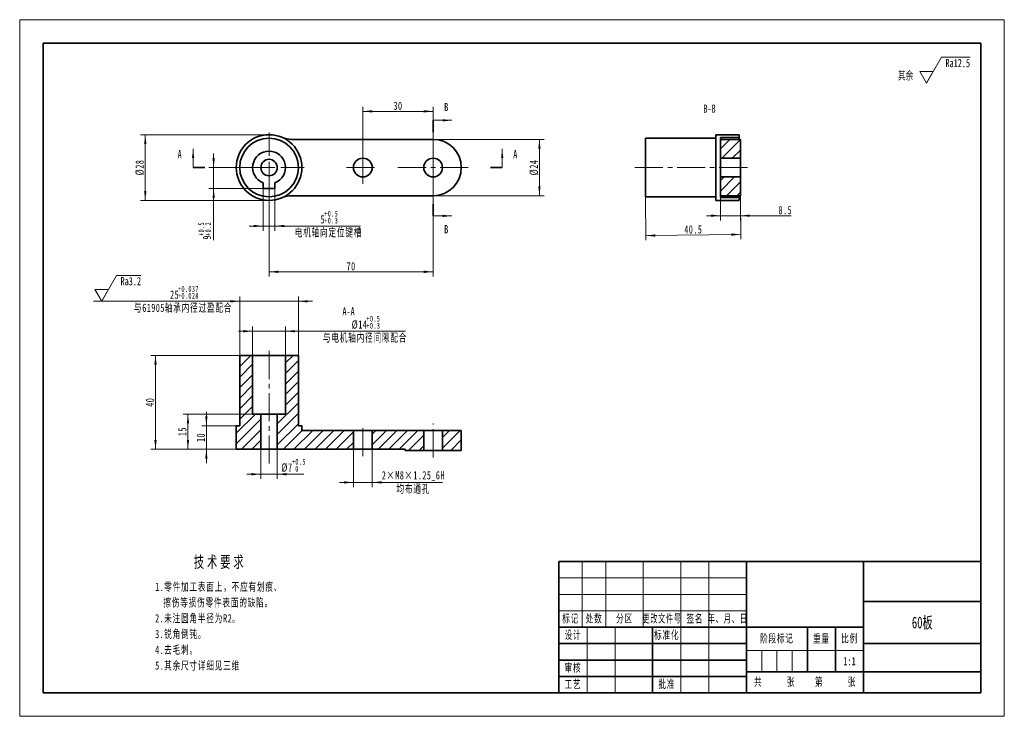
# Model space of a CAD drawing. Header units: millimetres. Extents: x -210 to 210, y -148 to 148.
import ezdxf
from ezdxf.enums import TextEntityAlignment as Align

# ---------------------------------------------------------------- set-up
doc = ezdxf.new("R2010")
doc.units = ezdxf.units.MM
doc.set_wipeout_variables(frame=1)
doc.linetypes.add('点画线', pattern=[18, 12, -2, 2, -2])
doc.layers.get('0').update_dxf_attribs({"lineweight": 35})
for name, color, linetype, lineweight in [('10', 7, 'Continuous', 18), ('中心线层', 1, '点画线', 18), ('剖面线层', 4, 'Continuous', 18), ('尺寸线层', 3, 'Continuous', 18), ('粗实线层', 7, 'Continuous', 35), ('细实线层', 7, 'Continuous', 18)]:
    doc.layers.add(name, color=color, linetype=linetype, lineweight=lineweight)
doc.styles.add('TitleStyle', font='txt', dxfattribs={"width": 0.667})
doc.styles.add('标准', font='txt', dxfattribs={"width": 0.667})
doc.dimstyles.new('GB_尺寸', dxfattribs={"dimtxt": 3.5, "dimasz": 4, "dimexe": 2, "dimexo": 0, "dimtad": 1, "dimdsep": 46, "dimtxsty": '标准', "dimblk": '_CAXARROW', "dimcen": 0, "dimdle": 6, "dimazin": 2, "dimtfac": 0.707107, "dimtdec": 3, "dimtmove": 2, "dimatfit": 3, "dimfxl": 0, "dimfrac": 2, "dimtolj": 1, "dimtzin": 0, "dimarcsym": 0})

# ---------------------------------------------------------------- blocks, each defined once
blk = doc.blocks.new('$CAXA_FRAME_13B17AC1$')
at = {"layer": '粗实线层'}
for p, q in [((-200, 138.5), (-200, -138.5)), ((200, 138.5), (-200, 138.5)), ((200, -138.5), (200, 138.5)), ((-200, -138.5), (200, -138.5))]:
    blk.add_line(p, q, dxfattribs=at)
at = {"layer": '细实线层'}
for p, q in [((210, 148.5), (-210, 148.5)), ((-210, 148.5), (-210, -148.5)), ((210, -148.5), (210, 148.5)), ((-210, -148.5), (210, -148.5))]:
    blk.add_line(p, q, dxfattribs=at)
blk = doc.blocks.new('$CAXA_TITLE_151E506F$')
at = {"layer": '粗实线层'}
for p, q in [((0, 56), (-180, 56)), ((-180, 56), (-180, 0)), ((-100, 56), (-100, 0)), ((-50, 56), (-50, 0)), ((0, 0), (0, 56)), ((0, 39), (-50, 39)), ((-50, 28), (-180, 28)), ((-140, 28), (-140, 0)), ((-74, 28), (-74, 9)), ((-62, 28), (-62, 9)), ((-100, 21), (-180, 21)), ((0, 21), (-50, 21)), ((-100, 14), (-180, 14)), ((0, 9), (-100, 9)), ((-100, 7), (-180, 7)), ((0, 0), (-180, 0))]:
    blk.add_line(p, q, dxfattribs=at)
at = {"layer": '细实线层'}
for p, q in [((-170, 56), (-170, 28)), ((-160, 56), (-160, 28)), ((-144, 56), (-144, 28)), ((-128, 56), (-128, 0)), ((-116, 56), (-116, 0)), ((-100, 49), (-180, 49)), ((-100, 42), (-180, 42)), ((-100, 35), (-180, 35)), ((-168, 28), (-168, 0)), ((-156, 28), (-156, 0)), ((-50, 18), (-100, 18)), ((-93.5, 18), (-93.5, 9)), ((-87, 18), (-87, 9)), ((-80.5, 18), (-80.5, 9))]:
    blk.add_line(p, q, dxfattribs=at)
at = {"layer": '尺寸线层', "char_height": 3.5, "attachment_point": 5, "line_spacing_factor": 1.369753, "style": '标准'}
for s, insert, width in [('\\T1.1;标记', (-175, 31.5), 18), ('\\T1.1;处数', (-165, 31.5), 18), ('\\T1.1;分区', (-152, 31.5), 30), ('\\T1.1;{\\W0.618357;更改文件号}', (-136, 31.5), 30), ('\\T1.1;签名', (-122, 31.5), 22), ('\\T1.1;{\\W0.634692;年、月、日}', (-108, 31.5), 30), ('\\T1.1;设计', (-174, 24.5), 22), ('\\T1.1;标准化', (-134, 24.5), 22), ('\\T1.1;阶段标记', (-87, 23), 50), ('\\T1.1;重量', (-68, 23), 22), ('\\T1.1;比例', (-56, 23), 22), ('\\T1.1;审核', (-174, 10.5), 22), ('\\T1.1;工艺', (-174, 3.5), 22), ('\\T1.1;批准', (-134, 3.5), 22), ('\\T1.1;共', (-95, 4.5), 8), ('\\T1.1;张', (-81, 4.5), 8), ('\\T1.1;第', (-69, 4.5), 8), ('\\T1.1;张', (-55, 4.5), 8)]:
    blk.add_mtext(s, dxfattribs=dict(at, insert=insert, width=width))
at = {"layer": '尺寸线层', "style": '标准'}
for tag, height, width, p in [('标记C', 3.54, 0.667, (-175, 52.5)), ('处数C', 3.54, 0.667, (-165, 52.5)), ('分区C', 3.54, 0.667, (-152, 52.5)), ('更改文件号C', 3.54, 0.512156, (-136, 52.5)), ('更改签名C', 3.54, 0.459969, (-122, 52.5)), ('更改日期C', 3.54, 0.62723, (-108, 52.5)), ('单位名称', 5.05, 0.667, (-25, 47.5)), ('标记B', 3.54, 0.667, (-175, 45.5)), ('处数B', 3.54, 0.667, (-165, 45.5)), ('分区B', 3.54, 0.667, (-152, 45.5)), ('更改文件号B', 3.54, 0.512156, (-136, 45.5)), ('更改签名B', 3.54, 0.459969, (-122, 45.5)), ('更改日期B', 3.54, 0.62723, (-108, 45.5)), ('材料名称', 5.05, 0.667, (-75, 42)), ('标记A', 3.54, 0.667, (-175, 38.5)), ('处数A', 3.54, 0.667, (-165, 38.5)), ('分区A', 3.54, 0.667, (-152, 38.5)), ('更改文件号A', 3.54, 0.512156, (-136, 38.5)), ('更改签名A', 3.54, 0.459969, (-122, 38.5)), ('更改日期A', 3.54, 0.62723, (-108, 38.5)), ('图纸名称', 5.05, 0.667, (-25, 30)), ('设计', 3.54, 0.667, (-162, 24.5)), ('设计日期', 3.54, 0.667, (-148, 24.5)), ('标准化', 3.54, 0.667, (-122, 24.5)), ('标准化日期', 3.54, 0.569556, (-108, 24.5)), ('图纸编号', 5.05, 0.667, (-25, 15)), ('审核', 3.54, 0.667, (-162, 10.5)), ('审核日期', 3.54, 0.667, (-148, 10.5)), ('阶段标记S', 3.54, 0.229984, (-96.75, 13.5)), ('阶段标记A', 3.54, 0.229984, (-90.25, 13.5)), ('阶段标记B', 3.54, 0.229984, (-83.75, 13.5)), ('阶段标记C', 3.54, 0.229984, (-77.25, 13.5)), ('重量', 3.54, 0.667, (-68, 13.5)), ('图纸比例', 3.54, 0.524733, (-56, 13.5)), ('工艺', 3.54, 0.667, (-162, 3.5)), ('工艺日期', 3.54, 0.667, (-148, 3.5)), ('批准', 3.54, 0.667, (-122, 3.5)), ('批准日期', 3.54, 0.667, (-108, 3.5)), ('页数', 3.54, 0.667, (-88, 4.5)), ('页码', 3.54, 0.667, (-62, 4.5)), ('投影符号', 3.54, 0.667, (-25, 4.5))]:
    blk.add_attdef(tag, text='', height=height, dxfattribs=dict(at, width=width)).set_placement(p, align=Align.MIDDLE_CENTER)
blk = doc.blocks.new('*X4')
at = {"layer": '尺寸线层', "color": 0, "linetype": 'ByBlock', "lineweight": -2, "line_spacing_factor": 1.15057}
for s, insert, char_height, width, attachment_point, style in [('\\T1.3;技术要求', (27.79, 0), 5, 114.1797, 2, 'TitleStyle'), ('\\T1.1;\\pxi-1,l1;1.零件加工表面上，不应有划痕、擦伤等损伤零件表面的缺陷。\\P2.未注圆角半径为R2。\\P3.锐角倒钝。\\P4.去毛刺。\\P5.其余尺寸详细见三维\\P', (0, -11.39), 3.5, 57.0899, 1, '标准')]:
    blk.add_mtext(s, dxfattribs=dict(at, insert=insert, char_height=char_height, width=width, attachment_point=attachment_point, style=style))
blk = doc.blocks.new('SW_CENTERMARKSYMBOL_0_5')
at = {"layer": '10', "color": 0}
for p, q in [((0, 5), (0, 15)), ((-5, 0), (-15, 0)), ((0, 0), (-2.5, 0)), ((0, 0), (0, 2.5)), ((0, 0), (0, -2.5)), ((0, 0), (2.5, 0)), ((5, 0), (15, 0)), ((0, -5), (0, -15))]:
    blk.add_line(p, q, dxfattribs=at)
blk = doc.blocks.new('*X6')
at = {"layer": '尺寸线层'}
for points in [[(-131.86, 8), (-132.36, 4), (-131.36, 4)], [(0, 8), (-0.5, 4), (0.5, 4)]]:
    blk.add_hatch(color=0, dxfattribs=at).paths.add_polyline_path(points, flags=0)
at = {"layer": '尺寸线层', "color": 0}
for p, q in [((-131.86, 0), (-131.86, 8)), ((0, 0), (0, 8))]:
    blk.add_line(p, q, dxfattribs=at)
at = {"layer": '尺寸线层', "color": 0, "linetype": 'Continuous', "lineweight": 35}
for p, q in [((-131.86, 0), (-126.86, 0)), ((-5, 0), (0, 0))]:
    blk.add_line(p, q, dxfattribs=at)
at = {"layer": '尺寸线层', "color": 0, "char_height": 3.5, "width": 7, "attachment_point": 5, "line_spacing_factor": 1.15057, "style": '标准'}
for insert in [(-137.52, 5.66), (5.66, 5.66)]:
    blk.add_mtext('\\T1.1;A', dxfattribs=dict(at, insert=insert))
blk = doc.blocks.new('*X7')
at = {"layer": '尺寸线层'}
for points in [[(8, 40.75), (4, 41.25), (4, 40.25)], [(8, 0), (4, 0.5), (4, -0.5)]]:
    blk.add_hatch(color=0, dxfattribs=at).paths.add_polyline_path(points, flags=0)
at = {"layer": '尺寸线层', "color": 0, "linetype": 'Continuous', "lineweight": 35}
for p, q in [((0, 40.75), (0, 35.75)), ((0, 5), (0, 0))]:
    blk.add_line(p, q, dxfattribs=at)
at = {"layer": '尺寸线层', "color": 0}
for p, q in [((0, 40.75), (8, 40.75)), ((0, 0), (8, 0))]:
    blk.add_line(p, q, dxfattribs=at)
at = {"layer": '尺寸线层', "color": 0, "char_height": 3.5, "width": 7, "attachment_point": 5, "line_spacing_factor": 1.15057, "style": '标准'}
for insert in [(5.66, 46.41), (5.66, -5.66)]:
    blk.add_mtext('\\T1.1;B', dxfattribs=dict(at, insert=insert))
blk = doc.blocks.new('*X8')
at = {"layer": '尺寸线层', "linetype": 'Continuous'}
for points in [[(-156.43, 99.47), (-155.93, 95.47), (-156.93, 95.47)], [(-156.43, 71.47), (-155.93, 75.47), (-156.93, 75.47)]]:
    blk.add_hatch(color=0, dxfattribs=at).paths.add_polyline_path(points, flags=0)
at = {"layer": '尺寸线层', "color": 0, "linetype": 'Continuous'}
for p, q in [((-103.64, 99.47), (-158.43, 99.47)), ((-156.43, 99.47), (-156.43, 71.47)), ((-103.64, 71.47), (-158.43, 71.47))]:
    blk.add_line(p, q, dxfattribs=at)
at = {"layer": '尺寸线层', "color": 0, "insert": (-158.78, 85.47), "char_height": 3.5, "width": 11.4984, "attachment_point": 5, "rotation": 90, "line_spacing_factor": 1.15057, "style": '标准'}
blk.add_mtext('\\T1.1;%%C28', dxfattribs=at)
blk = doc.blocks.new('_CAXARROW')
blk.add_hatch(color=0).paths.add_polyline_path([(0, 0), (-1, 0.125), (-1, -0.125)], flags=0)
blk = doc.blocks.new('*X9')
at = {"layer": '尺寸线层', "linetype": 'Continuous'}
for points in [[(11.7, 97.47), (11.2, 93.47), (12.2, 93.47)], [(11.7, 73.47), (11.2, 77.47), (12.2, 77.47)]]:
    blk.add_hatch(color=0, dxfattribs=at).paths.add_polyline_path(points, flags=0)
at = {"layer": '尺寸线层', "color": 0, "linetype": 'Continuous'}
for p, q in [((-33.64, 97.47), (13.7, 97.47)), ((11.7, 73.47), (11.7, 97.47)), ((-33.64, 73.47), (13.7, 73.47))]:
    blk.add_line(p, q, dxfattribs=at)
at = {"layer": '尺寸线层', "color": 0, "insert": (9.35, 85.47), "char_height": 3.5, "width": 11.5236, "attachment_point": 5, "rotation": 90, "line_spacing_factor": 1.15057, "style": '标准'}
blk.add_mtext('\\T1.1;%%C24', dxfattribs=at)
blk = doc.blocks.new('*X10')
at = {"layer": '尺寸线层', "linetype": 'Continuous'}
for points in [[(-103.64, 41.01), (-99.64, 41.51), (-99.64, 40.51)], [(-33.64, 41.01), (-37.64, 41.51), (-37.64, 40.51)]]:
    blk.add_hatch(color=0, dxfattribs=at).paths.add_polyline_path(points, flags=0)
at = {"layer": '尺寸线层', "color": 0, "linetype": 'Continuous'}
for p, q in [((-103.64, 85.47), (-103.64, 39.01)), ((-33.64, 85.47), (-33.64, 39.01)), ((-103.64, 41.01), (-33.64, 41.01))]:
    blk.add_line(p, q, dxfattribs=at)
at = {"layer": '尺寸线层', "color": 0, "insert": (-68.64, 43.36), "char_height": 3.5, "width": 7, "attachment_point": 5, "line_spacing_factor": 1.15057, "style": '标准'}
blk.add_mtext('\\T1.1;70', dxfattribs=at)
blk = doc.blocks.new('*X12')
at = {"layer": '尺寸线层', "color": 0, "char_height": 3.5, "attachment_point": 1, "line_spacing_factor": 1.15057, "style": '标准'}
for s, insert, width in [('\\T1.1;{\\H0.707107x;+0.037}', (-142.5, 34.97), 29.6955), ('\\T1.1;25', (-145.87, 33.04), 44.2999), ('\\T1.1;{\\H0.707107x;+0.028}', (-142.5, 32.01), 29.6955)]:
    blk.add_mtext(s, dxfattribs=dict(at, insert=insert, width=width))
blk = doc.blocks.new('*X11')
at = {"layer": '尺寸线层', "linetype": 'Continuous'}
for points in [[(-116.14, 28.43), (-120.14, 28.93), (-120.14, 27.93)], [(-91.14, 28.43), (-87.14, 28.93), (-87.14, 27.93)]]:
    blk.add_hatch(color=0, dxfattribs=at).paths.add_polyline_path(points, flags=0)
at = {"layer": '尺寸线层', "color": 0, "linetype": 'Continuous'}
for p, q in [((-116.14, 5.37), (-116.14, 30.43)), ((-91.14, 5.37), (-91.14, 30.43)), ((-160.45, 28.43), (-85.14, 28.43))]:
    blk.add_line(p, q, dxfattribs=at)
at = {"layer": '尺寸线层', "color": 0}
blk.add_blockref('*X12', (0, 0), dxfattribs=at)
at = {"layer": '尺寸线层', "color": 0, "insert": (-140.33, 25.49), "char_height": 3.5, "width": 77.6417, "attachment_point": 5, "line_spacing_factor": 1.15057, "style": '标准'}
blk.add_mtext('\\T1.1;与61905轴承内径过盈配合', dxfattribs=at)
blk = doc.blocks.new('*X14')
at = {"layer": '尺寸线层', "color": 0, "char_height": 3.5, "attachment_point": 1, "line_spacing_factor": 1.15057, "style": '标准'}
for s, insert, width in [('\\T1.1;{\\H0.707107x;+0.5}', (-62.13, 22.23), 19.6447), ('\\T1.1;%%C14', (-68.41, 20.3), 45.8989), ('\\T1.1;{\\H0.707107x;+0.3}', (-62.13, 19.28), 19.6447)]:
    blk.add_mtext(s, dxfattribs=dict(at, insert=insert, width=width))
blk = doc.blocks.new('*X13')
at = {"layer": '尺寸线层', "linetype": 'Continuous'}
for points in [[(-110.64, 15.68), (-114.64, 16.18), (-114.64, 15.18)], [(-96.64, 15.68), (-92.64, 16.18), (-92.64, 15.18)]]:
    blk.add_hatch(color=0, dxfattribs=at).paths.add_polyline_path(points, flags=0)
at = {"layer": '尺寸线层', "color": 0, "linetype": 'Continuous'}
for p, q in [((-110.64, 5.37), (-110.64, 17.68)), ((-96.64, 5.37), (-96.64, 17.68)), ((-116.64, 15.68), (-45.4, 15.68))]:
    blk.add_line(p, q, dxfattribs=at)
at = {"layer": '尺寸线层', "color": 0}
blk.add_blockref('*X14', (0, 0), dxfattribs=at)
at = {"layer": '尺寸线层', "color": 0, "insert": (-62.68, 12.72), "char_height": 3.5, "width": 66.6582, "attachment_point": 5, "line_spacing_factor": 1.15057, "style": '标准'}
blk.add_mtext('\\T1.1;与电机轴内径间隙配合', dxfattribs=at)
blk = doc.blocks.new('*X15')
at = {"layer": '尺寸线层', "linetype": 'Continuous'}
for points in [[(-63.64, 109.42), (-59.64, 109.92), (-59.64, 108.92)], [(-33.64, 109.42), (-37.64, 109.92), (-37.64, 108.92)]]:
    blk.add_hatch(color=0, dxfattribs=at).paths.add_polyline_path(points, flags=0)
at = {"layer": '尺寸线层', "color": 0, "linetype": 'Continuous'}
for p, q in [((-63.64, 85.47), (-63.64, 111.42)), ((-63.64, 109.42), (-33.64, 109.42)), ((-33.64, 85.47), (-33.64, 111.42))]:
    blk.add_line(p, q, dxfattribs=at)
at = {"layer": '尺寸线层', "color": 0, "insert": (-48.64, 111.77), "char_height": 3.5, "width": 7, "attachment_point": 5, "line_spacing_factor": 1.15057, "style": '标准'}
blk.add_mtext('\\T1.1;30', dxfattribs=at)
blk = doc.blocks.new('*X17')
at = {"layer": '尺寸线层', "color": 0, "char_height": 3.5, "attachment_point": 1, "line_spacing_factor": 1.15057, "style": '标准'}
for s, insert, width in [('\\T1.1;%%C7', (-98.4, -40.66), 38.792), ('\\T1.1;{\\H0.707107x;+0.5}', (-93.89, -38.73), 19.6447), ('\\T1.1;{\\H0.707107x;0}', (-92.46, -41.69), 19.6447)]:
    blk.add_mtext(s, dxfattribs=dict(at, insert=insert, width=width))
blk = doc.blocks.new('*X16')
at = {"layer": '尺寸线层', "linetype": 'Continuous'}
for points in [[(-107.14, -45.29), (-111.14, -45.79), (-111.14, -44.79)], [(-100.14, -45.29), (-96.14, -45.79), (-96.14, -44.79)]]:
    blk.add_hatch(color=0, dxfattribs=at).paths.add_polyline_path(points, flags=0)
at = {"layer": '尺寸线层', "color": 0, "linetype": 'Continuous'}
for p, q in [((-107.14, -34.63), (-107.14, -47.29)), ((-100.14, -34.63), (-100.14, -47.29)), ((-88.81, -45.29), (-113.14, -45.29))]:
    blk.add_line(p, q, dxfattribs=at)
at = {"layer": '尺寸线层', "color": 0}
blk.add_blockref('*X17', (0, 0), dxfattribs=at)
blk = doc.blocks.new('*X18')
at = {"layer": '尺寸线层', "linetype": 'Continuous'}
for points in [[(-67.64, -48.78), (-71.64, -48.28), (-71.64, -49.28)], [(-59.64, -48.78), (-55.64, -48.28), (-55.64, -49.28)]]:
    blk.add_hatch(color=0, dxfattribs=at).paths.add_polyline_path(points, flags=0)
at = {"layer": '尺寸线层', "color": 0, "linetype": 'Continuous'}
for p, q in [((-67.64, -34.63), (-67.64, -50.78)), ((-59.64, -34.63), (-59.64, -50.78)), ((-73.64, -48.78), (-29.6, -48.78))]:
    blk.add_line(p, q, dxfattribs=at)
at = {"layer": '尺寸线层', "color": 0, "char_height": 3.5, "attachment_point": 5, "line_spacing_factor": 1.15057, "style": '标准'}
for s, insert, width in [('\\T1.1;2×M8×1.25_6H', (-42.09, -46.07), 47.9468), ('\\T1.1;均布通孔', (-42.09, -51.71), 25.8536)]:
    blk.add_mtext(s, dxfattribs=dict(at, insert=insert, width=width))
blk = doc.blocks.new('*X19')
at = {"layer": '尺寸线层', "color": 0, "linetype": 'Continuous'}
for p, q in [((0, 0), (6.35, 11)), ((6.35, 11), (16.73, 11)), ((0, 0), (-2.89, 5)), ((-2.89, 5), (2.89, 5))]:
    blk.add_line(p, q, dxfattribs=at)
at = {"layer": '尺寸线层', "color": 0, "linetype": 'Continuous', "lineweight": -2}
blk.add_line((14.54, 0), (-3.5, 0), dxfattribs=at)
at = {"layer": '尺寸线层', "color": 0, "style": '标准', "width": 0.667}
blk.add_text('Ra3.2', height=3.5, dxfattribs=at).set_placement((12.38, 8.57), align=Align.MIDDLE_CENTER)
blk = doc.blocks.new('*X20')
at = {"layer": '尺寸线层', "linetype": 'Continuous'}
for points in [[(-130.37, -24.63), (-130.87, -20.63), (-129.87, -20.63)], [(-130.37, -34.63), (-130.87, -38.63), (-129.87, -38.63)]]:
    blk.add_hatch(color=0, dxfattribs=at).paths.add_polyline_path(points, flags=0)
at = {"layer": '尺寸线层', "color": 0, "linetype": 'Continuous'}
for p, q in [((-130.37, -40.63), (-130.37, -18.63)), ((-117.64, -24.63), (-132.37, -24.63)), ((-117.64, -34.63), (-132.37, -34.63))]:
    blk.add_line(p, q, dxfattribs=at)
at = {"layer": '尺寸线层', "color": 0, "insert": (-132.73, -29.63), "char_height": 3.5, "width": 7, "attachment_point": 5, "rotation": 90, "line_spacing_factor": 1.15057, "style": '标准'}
blk.add_mtext('\\T1.1;10', dxfattribs=at)
blk = doc.blocks.new('*X21')
at = {"layer": '尺寸线层', "linetype": 'Continuous'}
for points in [[(-152.07, 5.37), (-152.57, 1.37), (-151.57, 1.37)], [(-152.07, -34.63), (-152.57, -30.63), (-151.57, -30.63)]]:
    blk.add_hatch(color=0, dxfattribs=at).paths.add_polyline_path(points, flags=0)
at = {"layer": '尺寸线层', "color": 0, "linetype": 'Continuous'}
for p, q in [((-116.14, 5.37), (-154.07, 5.37)), ((-152.07, -34.63), (-152.07, 5.37)), ((-117.64, -34.63), (-154.07, -34.63))]:
    blk.add_line(p, q, dxfattribs=at)
at = {"layer": '尺寸线层', "color": 0, "insert": (-154.42, -14.63), "char_height": 3.5, "width": 7, "attachment_point": 5, "rotation": 90, "line_spacing_factor": 1.15057, "style": '标准'}
blk.add_mtext('\\T1.1;40', dxfattribs=at)
blk = doc.blocks.new('*X22')
at = {"layer": '尺寸线层', "linetype": 'Continuous'}
for points in [[(-138.23, -19.63), (-138.73, -23.63), (-137.73, -23.63)], [(-138.23, -34.63), (-138.73, -30.63), (-137.73, -30.63)]]:
    blk.add_hatch(color=0, dxfattribs=at).paths.add_polyline_path(points, flags=0)
at = {"layer": '尺寸线层', "color": 0, "linetype": 'Continuous'}
for p, q in [((-107.14, -19.63), (-140.23, -19.63)), ((-138.23, -34.63), (-138.23, -19.63)), ((-107.14, -34.63), (-140.23, -34.63))]:
    blk.add_line(p, q, dxfattribs=at)
at = {"layer": '尺寸线层', "color": 0, "insert": (-140.59, -27.13), "char_height": 3.5, "width": 7, "attachment_point": 5, "rotation": 90, "line_spacing_factor": 1.15057, "style": '标准'}
blk.add_mtext('\\T1.1;15', dxfattribs=at)
blk = doc.blocks.new('*X23')
at = {"layer": '尺寸线层', "linetype": 'Continuous'}
for points in [[(88.91, 64.94), (84.91, 65.44), (84.91, 64.44)], [(97.41, 64.94), (101.41, 65.44), (101.41, 64.44)]]:
    blk.add_hatch(color=0, dxfattribs=at).paths.add_polyline_path(points, flags=0)
at = {"layer": '尺寸线层', "color": 0, "linetype": 'Continuous'}
for p, q in [((88.91, 73.47), (88.91, 62.94)), ((97.41, 73.47), (97.41, 62.94)), ((82.91, 64.94), (119.05, 64.94))]:
    blk.add_line(p, q, dxfattribs=at)
at = {"layer": '尺寸线层', "color": 0, "insert": (116.56, 67.29), "char_height": 3.5, "width": 9.1765, "attachment_point": 5, "line_spacing_factor": 1.15057, "style": '标准'}
blk.add_mtext('\\T1.1;8.5', dxfattribs=at)
blk = doc.blocks.new('*X24')
at = {"layer": '尺寸线层', "linetype": 'Continuous'}
for points in [[(57.11, 56.44), (61.1, 56.99), (61.12, 55.99)], [(97.61, 56.94), (93.6, 57.39), (93.62, 56.39)]]:
    blk.add_hatch(color=0, dxfattribs=at).paths.add_polyline_path(points, flags=0)
at = {"layer": '尺寸线层', "color": 0, "linetype": 'Continuous'}
for p, q in [((56.91, 72.97), (57.13, 54.44)), ((97.41, 73.47), (97.63, 54.94)), ((57.11, 56.44), (97.61, 56.94))]:
    blk.add_line(p, q, dxfattribs=at)
at = {"layer": '尺寸线层', "color": 0, "insert": (77.33, 59.05), "char_height": 3.5, "width": 12.8057, "attachment_point": 5, "rotation": 0.7073, "line_spacing_factor": 1.15057, "style": '标准'}
blk.add_mtext('\\T1.1;40.5', dxfattribs=at)
blk = doc.blocks.new('*X26')
at = {"layer": '尺寸线层', "color": 0, "char_height": 3.5, "attachment_point": 1, "line_spacing_factor": 1.15057, "style": '标准'}
for s, insert, width in [('\\T1.1;5', (-81.66, 65.13), 26.9907), ('\\T1.1;{\\H0.707107x;+0.5}', (-80.11, 67.06), 19.6447), ('\\T1.1;{\\H0.707107x;+0.3}', (-80.11, 64.11), 19.6447)]:
    blk.add_mtext(s, dxfattribs=dict(at, insert=insert, width=width))
blk = doc.blocks.new('*X25')
at = {"layer": '尺寸线层', "linetype": 'Continuous'}
for points in [[(-106.14, 60.53), (-110.14, 61.03), (-110.14, 60.03)], [(-101.14, 60.53), (-97.14, 61.03), (-97.14, 60.03)]]:
    blk.add_hatch(color=0, dxfattribs=at).paths.add_polyline_path(points, flags=0)
at = {"layer": '尺寸线层', "color": 0, "linetype": 'Continuous'}
for p, q in [((-106.14, 76.47), (-106.14, 58.53)), ((-101.14, 76.47), (-101.14, 58.53)), ((-112.14, 60.53), (-64.68, 60.53))]:
    blk.add_line(p, q, dxfattribs=at)
at = {"layer": '尺寸线层', "color": 0}
blk.add_blockref('*X26', (0, 0), dxfattribs=at)
at = {"layer": '尺寸线层', "color": 0, "insert": (-78.29, 57.58), "char_height": 3.5, "width": 52.1818, "attachment_point": 5, "line_spacing_factor": 1.15057, "style": '标准'}
blk.add_mtext('\\T1.1;电机轴向定位键槽', dxfattribs=at)
blk = doc.blocks.new('*X28')
at = {"layer": '尺寸线层', "color": 0, "char_height": 3.5, "attachment_point": 1, "rotation": 90, "line_spacing_factor": 1.15057, "style": '标准'}
for s, insert, width in [('\\T1.1;{\\H0.707107x;+0.5}', (-133.8, 56.31), 19.6447), ('\\T1.1;{\\H0.707107x;+0.2}', (-130.84, 56.31), 19.6447), ('\\T1.1;9', (-131.87, 54.74), 27.0412)]:
    blk.add_mtext(s, dxfattribs=dict(at, insert=insert, width=width))
blk = doc.blocks.new('*X27')
at = {"layer": '尺寸线层', "linetype": 'Continuous'}
for points in [[(-127.26, 85.47), (-127.76, 89.47), (-126.76, 89.47)], [(-127.26, 76.47), (-127.76, 72.47), (-126.76, 72.47)]]:
    blk.add_hatch(color=0, dxfattribs=at).paths.add_polyline_path(points, flags=0)
at = {"layer": '尺寸线层', "color": 0, "linetype": 'Continuous'}
for p, q in [((-127.26, 54.56), (-127.26, 91.47)), ((-103.64, 85.47), (-129.26, 85.47)), ((-103.64, 76.47), (-129.26, 76.47))]:
    blk.add_line(p, q, dxfattribs=at)
at = {"layer": '尺寸线层', "color": 0}
blk.add_blockref('*X28', (0, 0), dxfattribs=at)
blk = doc.blocks.new('*X29')
at = {"layer": '尺寸线层', "color": 0, "linetype": 'Continuous'}
for p, q in [((0, 0), (6.35, 11)), ((6.35, 11), (18.57, 11)), ((0, 0), (-2.89, 5)), ((-2.89, 5), (2.89, 5))]:
    blk.add_line(p, q, dxfattribs=at)
at = {"layer": '尺寸线层', "color": 0, "style": '标准', "width": 0.667}
blk.add_text('Ra12.5', height=3.5, dxfattribs=at).set_placement((13.3, 8.56), align=Align.MIDDLE_CENTER)
blk.add_text('其余', height=3.5, dxfattribs=at).set_placement((-5.69, 3.25), align=Align.MIDDLE_RIGHT)

msp = doc.modelspace()

# ---------------------------------------------------------------- hatches: boundary and pattern name
at = {"layer": '剖面线层'}
h = msp.add_hatch(dxfattribs=at)
h.set_pattern_fill('ANSI31', color=256, style=0, pattern_type=0)
h.paths.add_polyline_path([(96.905, 97.472), (88.905, 97.472), (88.905, 89.472), (97.405, 89.472), (97.405, 97.472)], flags=0)
h = msp.add_hatch(dxfattribs=at)
h.set_pattern_fill('ANSI31', color=256, style=0, pattern_type=0)
h.paths.add_polyline_path([(97.405, 81.472), (88.905, 81.472), (88.905, 73.472), (96.905, 73.472), (97.405, 73.472)], flags=0)
h = msp.add_hatch(dxfattribs=at)
h.set_pattern_fill('ANSI31', color=256, style=0, pattern_type=0)
h.paths.add_polyline_path([(-107.137, -19.632), (-110.637, -19.632), (-110.637, 5.368), (-116.137, 5.368), (-116.137, -24.632), (-117.637, -24.632), (-117.637, -34.632), (-107.137, -34.632)], flags=0)
h = msp.add_hatch(dxfattribs=at)
h.set_pattern_fill('ANSI31', color=256, style=0, pattern_type=0)
h.paths.add_polyline_path([(-91.137, -24.632), (-91.137, 5.368), (-96.637, 5.368), (-96.637, -19.632), (-100.137, -19.632), (-100.137, -34.632), (-67.637, -34.632), (-67.637, -26.632), (-89.637, -26.632), (-89.637, -24.632)], flags=0)
h = msp.add_hatch(dxfattribs=at)
h.set_pattern_fill('ANSI31', color=256, style=0, pattern_type=0)
h.paths.add_polyline_path([(-37.637, -26.632), (-59.637, -26.632), (-59.637, -34.632), (-45.637, -34.632), (-45.637, -35.132), (-37.637, -35.132)], flags=0)
h = msp.add_hatch(dxfattribs=at)
h.set_pattern_fill('ANSI31', color=256, style=0, pattern_type=0)
h.paths.add_polyline_path([(-21.637, -35.132), (-21.637, -26.632), (-29.637, -26.632), (-29.637, -35.132)], flags=0)

# ---------------------------------------------------------------- linework, layer by layer
at = {"layer": '中心线层'}
for p, q in [((-33.637, 70.472), (-33.637, 100.472)), ((-63.637, 78.472), (-63.637, 92.472)), ((-70.637, 85.472), (-56.637, 85.472)), ((-48.637, 85.472), (-18.637, 85.472)), ((100.405, 85.472), (51.161, 85.472)), ((-103.637, -40.738), (-103.637, 8.368)), ((-63.637, -37.632), (-63.637, -23.632)), ((-33.637, -38.132), (-33.637, -23.632))]:
    msp.add_line(p, q, dxfattribs=at)
at = {"layer": '粗实线层'}
for p, q in [((-94.046, 97.472), (-33.637, 97.472)), ((86.905, 97.972), (56.905, 97.972)), ((56.905, 97.972), (56.905, 72.972)), ((96.905, 99.472), (86.905, 99.472)), ((86.905, 99.472), (86.905, 71.472)), ((88.905, 98.305), (96.905, 98.305)), ((88.905, 97.472), (88.905, 98.305)), ((88.905, 97.472), (88.905, 89.472)), ((96.905, 97.472), (88.905, 97.472)), ((96.905, 99.472), (96.905, 98.305)), ((96.905, 98.305), (96.905, 97.472)), ((97.405, 97.472), (96.905, 97.472)), ((97.405, 97.472), (97.405, 89.472)), ((88.905, 89.472), (88.905, 81.472)), ((88.905, 89.472), (97.405, 89.472)), ((97.405, 81.472), (97.405, 89.472)), ((97.405, 81.472), (88.905, 81.472)), ((88.905, 81.472), (88.905, 73.472)), ((97.405, 81.472), (97.405, 73.472)), ((-106.137, 76.472), (-106.137, 78.933)), ((-106.137, 76.472), (-101.137, 76.472)), ((-101.137, 76.472), (-101.137, 78.933)), ((-33.637, 73.472), (-94.046, 73.472)), ((56.905, 72.972), (86.905, 72.972)), ((86.905, 71.472), (96.905, 71.472)), ((88.905, 73.472), (96.905, 73.472)), ((88.905, 72.638), (88.905, 73.472)), ((96.905, 72.638), (88.905, 72.638)), ((96.905, 73.472), (97.405, 73.472)), ((96.905, 73.472), (96.905, 72.638)), ((96.905, 72.638), (96.905, 71.472)), ((-116.137, -24.632), (-116.137, 5.368)), ((-110.637, 5.368), (-116.137, 5.368)), ((-110.637, -19.632), (-110.637, 5.368)), ((-110.637, 5.368), (-96.637, 5.368)), ((-96.637, 5.368), (-96.637, -19.632)), ((-91.137, 5.368), (-96.637, 5.368)), ((-91.137, 5.368), (-91.137, -24.632)), ((-107.137, -19.632), (-110.637, -19.632)), ((-107.137, -19.632), (-100.137, -19.632)), ((-107.137, -34.632), (-107.137, -19.632)), ((-100.137, -19.632), (-100.137, -34.632)), ((-96.637, -19.632), (-100.137, -19.632)), ((-116.137, -24.632), (-117.637, -24.632)), ((-117.637, -34.632), (-117.637, -24.632)), ((-89.637, -24.632), (-91.137, -24.632)), ((-89.637, -24.632), (-89.637, -26.632)), ((-67.637, -26.632), (-89.637, -26.632)), ((-67.637, -34.632), (-67.637, -26.632)), ((-59.637, -26.632), (-67.637, -26.632)), ((-59.637, -26.632), (-59.637, -34.632)), ((-37.637, -26.632), (-59.637, -26.632)), ((-29.637, -26.632), (-37.637, -26.632)), ((-37.637, -35.132), (-37.637, -26.632)), ((-29.637, -26.632), (-29.637, -35.132)), ((-21.637, -26.632), (-29.637, -26.632)), ((-21.637, -35.132), (-21.637, -26.632)), ((-107.137, -34.632), (-117.637, -34.632)), ((-107.137, -34.632), (-100.137, -34.632)), ((-67.637, -34.632), (-100.137, -34.632)), ((-59.637, -34.632), (-67.637, -34.632)), ((-45.637, -34.632), (-59.637, -34.632)), ((-45.637, -34.632), (-45.637, -35.132)), ((-37.637, -35.132), (-45.637, -35.132)), ((-37.637, -35.132), (-29.637, -35.132)), ((-21.637, -35.132), (-29.637, -35.132))]:
    msp.add_line(p, q, dxfattribs=at)
for centre, radius in [((-103.637, 85.472), 14), ((-103.637, 85.472), 12.5), ((-103.637, 85.472), 3.5), ((-63.637, 85.472), 4), ((-33.637, 85.472), 4)]:
    msp.add_circle(centre, radius, dxfattribs=at)
for centre, radius, start, end in [((-94.046, 107.472), 10, 246.44354, 270), ((-33.637, 85.472), 12, 270, 90), ((-103.637, 85.472), 7, 290.92483, 249.07517), ((-94.046, 63.472), 10, 90, 113.55646)]:
    msp.add_arc(centre, radius, start, end, dxfattribs=at)

# ---------------------------------------------------------------- block references
at = {"layer": '中心线层'}
msp.add_blockref('SW_CENTERMARKSYMBOL_0_5', (-103.637, 85.472), dxfattribs=at)
at = {"layer": '尺寸线层'}
for name, p in [('*X7', (-33.637, 64.847)), ('*X6', (-4.172, 85.472)), ('*X4', (-152.226, -80.144))]:
    msp.add_blockref(name, p, dxfattribs=at)
at = {"layer": '粗实线层'}
msp.add_blockref('$CAXA_FRAME_13B17AC1$', (0, 0), dxfattribs=at)
ref = msp.add_blockref('$CAXA_TITLE_151E506F$', (200, -138.5), dxfattribs=at)
ref.add_attrib('图纸名称', '60板', dxfattribs={"layer": '尺寸线层', "height": 5, "style": '标准', "width": 0.667}).set_placement((175, -108.5), align=Align.MIDDLE_CENTER)
ref.add_attrib('图纸比例', '1:1', dxfattribs={"layer": '尺寸线层', "height": 3.5, "style": '标准', "width": 0.667}).set_placement((144, -125), align=Align.MIDDLE_CENTER)

# ---------------------------------------------------------------- texts
at = {"layer": '尺寸线层', "style": '标准', "width": 0.667}
for s, p in [('B-B', (84.25, 112.326)), ('A-A', (-69.72, 25.922))]:
    msp.add_text(s, height=3.5, dxfattribs=at).set_placement(p, align=Align.TOP_CENTER)

# ---------------------------------------------------------------- dimensions: what is measured, and where the dimension line sits
at = {"layer": '尺寸线层'}
for base, p1, picture, middle in [((-33.637, 109.416), (-63.637, 85.472), '*X15', (-48.637, 111.772)), ((-33.637, 41.009), (-103.637, 85.472), '*X10', (-68.637, 43.365))]:
    dim = msp.add_linear_dim(base=base, p1=p1, p2=(-33.637, 85.472), dimstyle='GB_尺寸', override={"dimscale": 1, "dimsah": 1, "dimtfill": 1, "dimtzin": 0}, dxfattribs=at)
    dim.commit()
    dim.dimension.update_dxf_attribs({"geometry": picture, "text_midpoint": middle})
for base, p1, p2, angle, override, picture, middle in [((-156.425, 71.472), (-103.637, 99.472), (-103.637, 71.472), 90, {"dimscale": 1, "dimpost": '%%C<>', "dimsah": 1, "dimtfac": 1, "dimtfill": 1, "dimtzin": 0}, '*X8', (-158.78, 85.472)), ((11.705, 97.472), (-33.637, 73.472), (-33.637, 97.472), 90, {"dimscale": 1, "dimpost": '%%C<>', "dimsah": 1, "dimtfac": 1, "dimtfill": 1, "dimtzin": 0}, '*X9', (9.349, 85.472)), ((97.609, 56.94), (56.905, 72.972), (97.405, 73.472), 0.70732, {"dimscale": 1, "dimsah": 1, "dimtfill": 1, "dimtzin": 0}, '*X24', (77.33, 59.046)), ((-152.067, 5.368), (-117.637, -34.632), (-116.137, 5.368), 90, {"dimscale": 1, "dimsah": 1, "dimtfill": 1, "dimtzin": 0}, '*X21', (-154.422, -14.632)), ((-138.227, -19.632), (-107.137, -34.632), (-107.137, -19.632), 90, {"dimscale": 1, "dimsah": 1, "dimtfill": 1, "dimtzin": 0}, '*X22', (-140.592, -27.132)), ((-130.367, -24.632), (-117.637, -34.632), (-117.637, -24.632), 90, {"dimscale": 1, "dimsah": 1, "dimtfill": 1, "dimtzin": 0}, '*X20', (-132.732, -29.632))]:
    dim = msp.add_linear_dim(base=base, p1=p1, p2=p2, angle=angle, dimstyle='GB_尺寸', override=override, dxfattribs=at)
    dim.commit()
    dim.dimension.update_dxf_attribs({"geometry": picture, "text_midpoint": middle})
for base, p1, p2, angle, override, picture, middle in [((-127.265, 85.472), (-103.637, 76.472), (-103.637, 85.472), 90, {"dimscale": 1, "dimsah": 1, "dimtol": 1, "dimtp": 0.2, "dimtm": -0.5, "dimtfill": 1, "dimtzin": 0}, '*X27', (-131.062, 58.116)), ((-107.137, -45.29), (-100.137, -34.632), (-107.137, -34.632), 180, {"dimscale": 1, "dimpost": '%%C<>', "dimsah": 1, "dimtol": 1, "dimtp": 0.5, "dimtm": 0, "dimtfill": 1, "dimtzin": 0}, '*X16', (-93.55, -41.493))]:
    dim = msp.add_linear_dim(base=base, p1=p1, p2=p2, angle=angle, dimstyle='GB_尺寸', override=override, dxfattribs=at)
    dim.commit()
    dim.dimension.update_dxf_attribs({"geometry": picture, "text_midpoint": middle, "dimtype": 160})
for base, p1, p2, override, picture, middle in [((-101.137, 60.529), (-106.137, 76.472), (-101.137, 76.472), {"dimscale": 1, "dimpost": '\\X电机轴向定位键槽', "dimsah": 1, "dimtol": 1, "dimtp": 0.3, "dimtm": -0.5, "dimtfill": 1, "dimtzin": 0}, '*X25', (-78.291, 64.327)), ((97.405, 64.938), (88.905, 73.472), (97.405, 73.472), {"dimscale": 1, "dimsah": 1, "dimtfill": 1, "dimtzin": 0}, '*X23', (116.558, 67.294)), ((-96.637, 15.676), (-110.637, 5.368), (-96.637, 5.368), {"dimscale": 1, "dimpost": '%%C<>\\X与电机轴内径间隙配合', "dimsah": 1, "dimtol": 1, "dimtp": 0.3, "dimtm": -0.5, "dimtfill": 1, "dimtzin": 0}, '*X13', (-62.677, 19.473)), ((-59.637, -48.782), (-67.637, -34.632), (-59.637, -34.632), {"dimscale": 1, "dimpost": '2×M<>×1.25_6H\\X均布通孔', "dimsah": 1, "dimtfac": 1, "dimtfill": 1, "dimtzin": 0}, '*X18', (-42.09, -46.075))]:
    dim = msp.add_linear_dim(base=base, p1=p1, p2=p2, dimstyle='GB_尺寸', override=override, dxfattribs=at)
    dim.commit()
    dim.dimension.update_dxf_attribs({"geometry": picture, "text_midpoint": middle, "dimtype": 160})
dim = msp.add_linear_dim(base=(-91.137, 28.435), p1=(-116.137, 5.368), p2=(-91.137, 5.368), text='\\A1;25{\\H0.707107x;\\S+0.037^ +0.028;}\\X与61905轴承内径过盈配合', dimstyle='GB_尺寸', override={"dimscale": 1, "dimpost": '\\X与61905轴承内径过盈配合', "dimsah": 1, "dimtfill": 1, "dimtolj": 0, "dimtzin": 0}, dxfattribs=at)
dim.commit()
dim.dimension.update_dxf_attribs({"geometry": '*X11', "text_midpoint": (-140.334, 32.232), "dimtype": 160})

# ---------------------------------------------------------------- next in the draw order: wipeouts: each hides what was drawn before it
for points in [[(176.858, 121.457), (179.744, 126.457), (179.744, 126.457), (173.971, 126.457), (173.971, 126.457)], [(-174.989, 28.435), (-172.102, 33.435), (-172.102, 33.435), (-177.876, 33.435), (-177.876, 33.435)]]:
    msp.add_wipeout(points).dxf.layer = '尺寸线层'

# ---------------------------------------------------------------- next in the draw order: block references
for name, p in [('*X29', (176.858, 121.457)), ('*X19', (-174.989, 28.435))]:
    msp.add_blockref(name, p, dxfattribs=at)

doc.saveas('drawing.dxf')
